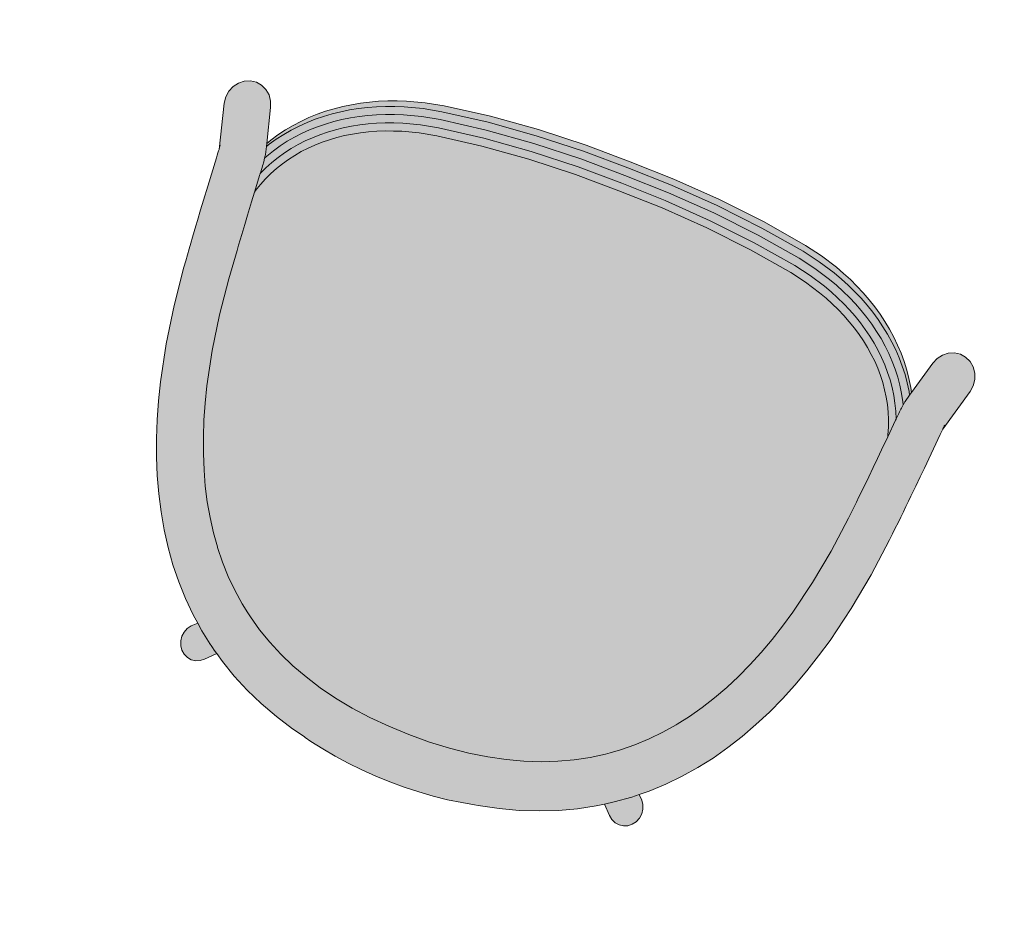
# Model space of a CAD drawing. Header units: millimetres. Extents: x 31882 to 271790, y -35693 to 24917.
# Tile 5 of 256: x 38140 to 38781, y 8426 to 9016. Entities that reach past the tile are written whole.
import ezdxf

# ---------------------------------------------------------------- set-up
doc = ezdxf.new("R2010")
doc.units = ezdxf.units.MM
doc.header["$MEASUREMENT"] = 0
for name, color, linetype, lineweight in [('02_Elevation 00', 8, 'Continuous', 9), ('08_Hatch', 140, 'Continuous', 9), ('@00 Furniture', 14, 'Continuous', 15)]:
    doc.layers.add(name, color=color, linetype=linetype, lineweight=lineweight)

# ---------------------------------------------------------------- blocks, each defined once
blk = doc.blocks.new('bar chair')
at = {"layer": '08_Hatch', "true_color": 0xffffff}
h = blk.add_hatch(color=7, dxfattribs=at)
h.dxf.hatch_style = 1
h.paths.add_polyline_path([(9242.5, 11904.13), (9232.37, 11900.29), (9222.53, 11896.11), (9213.02, 11891.6), (9203.84, 11886.73), (9195.01, 11881.5), (9186.53, 11875.91), (9178.43, 11869.94), (9170.71, 11863.58), (9163.37, 11856.81), (9156.44, 11849.64), (9149.92, 11842.03), (9145.71, 11836.48), (9143.81, 11833.97), (9138.14, 11825.45), (9132.91, 11816.44), (9128.14, 11806.93), (9123.84, 11796.89), (9120.04, 11786.31), (9116.74, 11775.16), (9113.98, 11763.43), (9111.76, 11751.09), (9110.13, 11738.14), (9109.09, 11724.56), (9108.67, 11710.34), (9108.89, 11696.11), (9109.74, 11682.51), (9111.2, 11669.54), (9113.23, 11657.17), (9115.84, 11645.4), (9118.97, 11634.21), (9122.63, 11623.57), (9126.79, 11613.48), (9131.43, 11603.9), (9136.53, 11594.82), (9142.08, 11586.22), (9143.94, 11583.7), (9148.08, 11578.08), (9154.49, 11570.38), (9161.32, 11563.11), (9168.56, 11556.24), (9176.2, 11549.78), (9176.68, 11549.41), (9184.22, 11543.69), (9192.61, 11537.98), (9201.37, 11532.63), (9210.48, 11527.63), (9219.93, 11522.99), (9229.7, 11518.68), (9239.78, 11514.7), (9250.16, 11511.04), (9260.81, 11507.7), (9271.6, 11504.7), (9294.26, 11499.49), (9317.6, 11495.45), (9341.77, 11492.44), (9345.52, 11492.06), (9349.4, 11491.68), (9353.23, 11491.31), (9357.01, 11490.95), (9360.73, 11490.6), (9364.39, 11490.27), (9367.98, 11489.94), (9371.51, 11489.63), (9378.32, 11489.05), (9384.78, 11488.5), (9390.87, 11488.01), (9400.24, 11487.26), (9401.46, 11487.57), (9406.25, 11489.06), (9410.9, 11490.79), (9415.42, 11492.76), (9419.8, 11494.95), (9424.05, 11497.36), (9428.16, 11500), (9432.14, 11502.85), (9435.97, 11505.9), (9439.67, 11509.16), (9443.23, 11512.62), (9446.65, 11516.28), (9449.92, 11520.11), (9453.04, 11524.13), (9456.01, 11528.33), (9458.83, 11532.69), (9461.49, 11537.22), (9463.99, 11541.9), (9466.33, 11546.73), (9468.5, 11551.71), (9470.51, 11556.81), (9472.32, 11561.99), (9475.49, 11572.88), (9477.94, 11584.14), (9482.47, 11613.89), (9485.74, 11645.59), (9487.64, 11677.41), (9488.1, 11707.69), (9488.06, 11737.96), (9486.61, 11769.81), (9483.78, 11801.55), (9479.67, 11831.37), (9477.38, 11842.66), (9474.36, 11853.59), (9472.61, 11858.79), (9470.68, 11863.92), (9468.58, 11868.93), (9466.3, 11873.79), (9463.87, 11878.51), (9461.27, 11883.07), (9458.52, 11887.47), (9455.6, 11891.71), (9452.54, 11895.77), (9449.32, 11899.66), (9445.96, 11903.36), (9442.45, 11906.86), (9438.8, 11910.18), (9435, 11913.29), (9431.07, 11916.19), (9426.99, 11918.88), (9422.78, 11921.36), (9418.43, 11923.61), (9413.94, 11925.64), (9409.31, 11927.43), (9404.54, 11928.99), (9403.32, 11929.32), (9396.83, 11928.9), (9387.85, 11928.29), (9381.38, 11927.84), (9374.56, 11927.35), (9371.04, 11927.08), (9367.44, 11926.81), (9363.77, 11926.53), (9360.05, 11926.23), (9356.27, 11925.93), (9352.43, 11925.61), (9348.54, 11925.28), (9344.79, 11924.95), (9320.58, 11922.29), (9297.18, 11918.57), (9274.45, 11913.68), (9263.62, 11910.83), (9252.93, 11907.64)])
h.paths.add_polyline_path([(9093.53, 11807.46), (9089.15, 11795.28), (9085.38, 11782.55), (9083.3, 11773.72), (9083.06, 11772.86), (9081.96, 11768.48), (9080.05, 11759.57), (9078.47, 11750.27), (9077.23, 11740.71), (9076.33, 11730.95), (9075.76, 11721.05), (9075.52, 11711.08), (9075.62, 11701.12), (9076.05, 11691.21), (9076.82, 11681.44), (9077.93, 11671.86), (9079.37, 11662.54), (9081.01, 11654.35), (9081.44, 11651.77), (9084.38, 11638.45), (9087.96, 11625.68), (9092.17, 11613.43), (9096.99, 11601.72), (9102.41, 11590.54), (9108.4, 11579.89), (9111.42, 11575.2), (9114.94, 11569.76), (9122.01, 11560.15), (9125.25, 11556.26), (9129.59, 11551.06), (9137.65, 11542.48), (9146.16, 11534.41), (9155.1, 11526.83), (9164.45, 11519.73), (9174.18, 11513.12), (9184.25, 11506.96), (9194.66, 11501.25), (9205.38, 11495.98), (9216.39, 11491.13), (9227.66, 11486.68), (9239.18, 11482.62), (9250.93, 11478.93), (9263.01, 11475.57), (9287.36, 11469.98), (9312.47, 11465.63), (9337.91, 11462.46), (9342.21, 11462.03), (9346.3, 11461.63), (9350.32, 11461.23), (9354.29, 11460.86), (9358.21, 11460.49), (9362.05, 11460.14), (9365.81, 11459.8), (9369.5, 11459.48), (9376.62, 11458.86), (9383.36, 11458.3), (9389.69, 11457.78), (9413.7, 11455.88), (9415.29, 11455.75), (9417.63, 11455.55), (9417.64, 11455.55), (9419.57, 11455.36), (9419.9, 11455.33), (9419.02, 11455.42), (9417.95, 11455.52), (9417.65, 11455.54), (9446.88, 11447.58), (9451.06, 11447.04), (9455.24, 11447.53), (9459.14, 11449.02), (9462.5, 11451.4), (9465.09, 11454.53), (9466.73, 11458.17), (9467.31, 11462.09), (9466.79, 11466.01), (9465.2, 11469.68), (9462.65, 11472.83), (9459.33, 11475.26), (9455.45, 11476.8), (9432.65, 11483.01), (9430.69, 11483.55), (9425.8, 11484.88), (9425.48, 11484.94), (9424.96, 11485.01), (9423.29, 11485.23), (9423.23, 11485.2), (9420.83, 11485.55), (9420.15, 11485.63), (9419.28, 11485.72), (9418.24, 11485.81), (9417.02, 11485.92), (9415.64, 11486.04), (9414.1, 11486.17), (9412.64, 11486.28), (9412.61, 11486.27), (9412.39, 11486.3), (9412.23, 11486.32), (9400.24, 11487.26), (9390.87, 11488.01), (9384.78, 11488.5), (9378.32, 11489.05), (9371.51, 11489.63), (9367.98, 11489.94), (9364.39, 11490.27), (9360.73, 11490.6), (9357.01, 11490.95), (9353.23, 11491.31), (9349.4, 11491.68), (9345.52, 11492.06), (9341.77, 11492.44), (9317.6, 11495.45), (9294.26, 11499.49), (9271.6, 11504.7), (9260.81, 11507.7), (9250.16, 11511.04), (9239.78, 11514.7), (9229.7, 11518.68), (9219.93, 11522.99), (9210.48, 11527.63), (9201.37, 11532.63), (9192.61, 11537.98), (9184.22, 11543.69), (9176.68, 11549.41), (9176.2, 11549.78), (9168.56, 11556.24), (9161.32, 11563.11), (9154.49, 11570.38), (9148.08, 11578.08), (9143.94, 11583.7), (9142.08, 11586.22), (9136.53, 11594.82), (9131.43, 11603.9), (9126.79, 11613.48), (9122.63, 11623.57), (9118.97, 11634.21), (9115.84, 11645.4), (9113.23, 11657.17), (9111.2, 11669.54), (9109.74, 11682.51), (9108.89, 11696.11), (9108.67, 11710.34), (9109.09, 11724.56), (9110.13, 11738.14), (9111.76, 11751.09), (9113.98, 11763.43), (9116.74, 11775.16), (9120.04, 11786.31), (9123.84, 11796.89), (9128.14, 11806.93), (9132.91, 11816.44), (9138.14, 11825.45), (9143.81, 11833.97), (9145.71, 11836.48), (9149.92, 11842.03), (9156.44, 11849.64), (9163.37, 11856.81), (9170.71, 11863.58), (9178.43, 11869.94), (9178.93, 11870.3), (9186.53, 11875.91), (9195.01, 11881.5), (9203.84, 11886.73), (9213.02, 11891.6), (9222.53, 11896.11), (9232.37, 11900.29), (9242.5, 11904.13), (9252.93, 11907.64), (9263.62, 11910.83), (9274.45, 11913.68), (9297.18, 11918.57), (9320.58, 11922.29), (9344.79, 11924.95), (9348.54, 11925.28), (9352.43, 11925.61), (9356.27, 11925.93), (9360.05, 11926.23), (9363.77, 11926.53), (9367.44, 11926.81), (9371.04, 11927.08), (9374.56, 11927.35), (9381.38, 11927.84), (9387.85, 11928.29), (9396.83, 11928.9), (9403.32, 11929.32), (9415.32, 11930.09), (9416.35, 11930.16), (9416.36, 11930.16), (9417.2, 11930.22), (9418.74, 11930.32), (9420.12, 11930.42), (9421.34, 11930.51), (9422.39, 11930.6), (9423.25, 11930.67), (9423.94, 11930.74), (9426.38, 11931.04), (9428.08, 11931.22), (9428.6, 11931.29), (9428.92, 11931.35), (9433.82, 11932.61), (9435.78, 11933.11), (9458.67, 11939.01), (9462.58, 11940.49), (9465.94, 11942.87), (9468.52, 11945.99), (9470.16, 11949.63), (9470.74, 11953.55), (9470.22, 11957.48), (9468.63, 11961.15), (9466.09, 11964.3), (9462.76, 11966.74), (9458.88, 11968.28), (9454.7, 11968.83), (9450.52, 11968.35), (9421.18, 11960.79), (9421.48, 11960.81), (9423.1, 11960.94), (9423.43, 11960.98), (9422.55, 11960.9), (9421.17, 11960.79), (9421.18, 11960.79), (9420.23, 11960.72), (9418.81, 11960.62), (9417.22, 11960.51), (9415.47, 11960.39), (9396.18, 11959.14), (9386.85, 11958.51), (9380.1, 11958.04), (9372.98, 11957.53), (9369.29, 11957.25), (9365.52, 11956.97), (9361.67, 11956.67), (9357.75, 11956.36), (9353.78, 11956.04), (9349.75, 11955.7), (9345.66, 11955.36), (9341.35, 11954.98), (9315.86, 11952.17), (9290.69, 11948.17), (9266.27, 11942.92), (9254.15, 11939.73), (9242.35, 11936.21), (9230.77, 11932.31), (9219.44, 11928.02), (9208.37, 11923.32), (9197.58, 11918.2), (9187.09, 11912.63), (9176.92, 11906.62), (9167.11, 11900.14), (9157.66, 11893.18), (9148.61, 11885.73), (9139.99, 11877.77), (9131.81, 11869.31), (9127.88, 11864.72), (9124.11, 11860.32), (9117.87, 11852.21), (9117.26, 11851.34), (9116.9, 11850.81), (9116.4, 11850.13), (9115.29, 11848.5), (9113.94, 11846.39), (9113.73, 11846.04), (9113.72, 11846.04), (9110.22, 11840.77), (9104.08, 11830.2), (9098.51, 11819.1)])
h.paths.add_polyline_path([(9111.42, 11575.2), (9105.62, 11569.52), (9103.7, 11567.21), (9102.48, 11564.51), (9102.06, 11561.61), (9102.44, 11558.7), (9103.62, 11555.98), (9105.51, 11553.64), (9107.97, 11551.84), (9110.85, 11550.7), (9113.95, 11550.29), (9117.05, 11550.65), (9119.95, 11551.75), (9122.44, 11553.51), (9125.25, 11556.26), (9122.01, 11560.15), (9114.94, 11569.76)], flags=17)
h.paths.add_polyline_path([(9116.19, 11871.32), (9113.09, 11870.96), (9110.19, 11869.86), (9107.7, 11868.09), (9105.78, 11865.78), (9104.57, 11863.08), (9104.14, 11860.17), (9104.53, 11857.27), (9105.7, 11854.55), (9107.59, 11852.22), (9113.72, 11846.04), (9113.76, 11846.09), (9113.94, 11846.39), (9115.29, 11848.5), (9116.4, 11850.13), (9116.9, 11850.81), (9117.26, 11851.34), (9117.87, 11852.21), (9124.11, 11860.32), (9127.88, 11864.72), (9124.63, 11867.99), (9122.17, 11869.78), (9119.29, 11870.92)], flags=17)
h.paths.add_polyline_path([(9484.86, 11832.14), (9482.51, 11843.73), (9479.41, 11854.94), (9477.6, 11860.34), (9475.6, 11865.64), (9473.43, 11870.81), (9471.08, 11875.85), (9468.55, 11880.74), (9465.86, 11885.47), (9462.99, 11890.05), (9459.96, 11894.46), (9456.76, 11898.7), (9453.4, 11902.76), (9449.87, 11906.64), (9446.19, 11910.32), (9442.35, 11913.8), (9438.35, 11917.08), (9434.2, 11920.14), (9429.9, 11922.98), (9425.44, 11925.6), (9420.84, 11927.99), (9416.08, 11930.14), (9415.73, 11930.12), (9415.32, 11930.09), (9403.32, 11929.32), (9404.54, 11928.99), (9409.31, 11927.43), (9413.94, 11925.64), (9418.43, 11923.61), (9422.78, 11921.36), (9426.99, 11918.88), (9431.07, 11916.19), (9435, 11913.29), (9438.8, 11910.18), (9442.45, 11906.86), (9445.96, 11903.36), (9449.32, 11899.66), (9452.54, 11895.77), (9455.6, 11891.71), (9458.52, 11887.47), (9461.27, 11883.07), (9463.87, 11878.51), (9466.3, 11873.79), (9468.58, 11868.93), (9470.68, 11863.92), (9472.61, 11858.79), (9474.36, 11853.59), (9477.38, 11842.66), (9479.67, 11831.37), (9483.78, 11801.55), (9486.61, 11769.81), (9488.06, 11737.96), (9488.1, 11707.69), (9487.64, 11677.41), (9485.74, 11645.59), (9482.47, 11613.89), (9477.94, 11584.14), (9475.49, 11572.88), (9472.32, 11561.99), (9470.51, 11556.81), (9468.5, 11551.71), (9466.33, 11546.73), (9463.99, 11541.9), (9461.49, 11537.22), (9458.83, 11532.69), (9456.01, 11528.33), (9453.04, 11524.13), (9449.92, 11520.11), (9446.65, 11516.28), (9443.23, 11512.62), (9439.67, 11509.16), (9435.97, 11505.9), (9432.14, 11502.85), (9428.16, 11500), (9424.05, 11497.36), (9419.8, 11494.95), (9415.42, 11492.76), (9410.9, 11490.79), (9406.25, 11489.06), (9401.46, 11487.57), (9400.24, 11487.26), (9412.23, 11486.32), (9412.39, 11486.3), (9412.61, 11486.27), (9412.64, 11486.28), (9412.98, 11486.26), (9417.77, 11488.34), (9422.41, 11490.67), (9426.9, 11493.22), (9431.24, 11496.01), (9435.44, 11499.01), (9439.48, 11502.23), (9443.37, 11505.66), (9447.1, 11509.29), (9450.68, 11513.11), (9454.1, 11517.12), (9457.35, 11521.32), (9460.45, 11525.69), (9463.38, 11530.23), (9466.14, 11534.93), (9468.73, 11539.78), (9471.15, 11544.78), (9473.4, 11549.92), (9475.47, 11555.19), (9477.36, 11560.57), (9480.61, 11571.73), (9483.12, 11583.29), (9487.69, 11613.3), (9490.98, 11645.21), (9492.89, 11677.24), (9493.35, 11707.65), (9493.31, 11738.07), (9491.85, 11770.12), (9489.01, 11802.07)])
h.paths.add_polyline_path([(9490.32, 11832.95), (9487.9, 11844.86), (9484.73, 11856.37), (9482.84, 11861.98), (9480.78, 11867.46), (9478.53, 11872.8), (9476.1, 11878.01), (9473.48, 11883.08), (9470.68, 11888), (9467.7, 11892.77), (9464.54, 11897.36), (9461.2, 11901.79), (9457.69, 11906.03), (9454, 11910.09), (9450.13, 11913.96), (9446.09, 11917.62), (9441.88, 11921.07), (9437.5, 11924.3), (9432.96, 11927.3), (9428.25, 11930.07), (9426.38, 11931.04), (9423.94, 11930.74), (9423.25, 11930.67), (9422.39, 11930.6), (9421.34, 11930.51), (9420.12, 11930.42), (9418.74, 11930.32), (9417.2, 11930.22), (9416.73, 11930.19), (9416.36, 11930.16), (9416.08, 11930.14), (9420.84, 11927.99), (9425.44, 11925.6), (9429.9, 11922.98), (9434.2, 11920.14), (9438.35, 11917.08), (9442.35, 11913.8), (9446.19, 11910.32), (9449.87, 11906.64), (9453.4, 11902.76), (9456.76, 11898.7), (9459.96, 11894.46), (9462.99, 11890.05), (9465.86, 11885.47), (9468.55, 11880.74), (9471.08, 11875.85), (9473.43, 11870.81), (9475.6, 11865.64), (9477.6, 11860.34), (9479.41, 11854.94), (9482.51, 11843.73), (9484.86, 11832.14), (9489.01, 11802.07), (9491.85, 11770.12), (9493.31, 11738.07), (9493.35, 11707.65), (9492.89, 11677.24), (9490.98, 11645.21), (9487.69, 11613.3), (9483.12, 11583.29), (9480.61, 11571.73), (9477.36, 11560.57), (9475.47, 11555.19), (9473.4, 11549.92), (9471.15, 11544.78), (9468.73, 11539.78), (9466.14, 11534.93), (9463.38, 11530.23), (9460.45, 11525.69), (9457.35, 11521.32), (9454.1, 11517.12), (9450.68, 11513.11), (9447.1, 11509.29), (9443.37, 11505.66), (9439.48, 11502.23), (9435.44, 11499.01), (9431.24, 11496.01), (9426.9, 11493.22), (9422.41, 11490.67), (9417.77, 11488.34), (9412.98, 11486.26), (9413.27, 11486.23), (9413.63, 11486.2), (9414.1, 11486.17), (9415.64, 11486.04), (9417.02, 11485.92), (9418.24, 11485.81), (9419.28, 11485.72), (9420.15, 11485.63), (9420.83, 11485.55), (9423.23, 11485.2), (9425.15, 11486.16), (9429.9, 11488.86), (9434.49, 11491.8), (9438.91, 11494.97), (9443.17, 11498.36), (9447.25, 11501.97), (9451.17, 11505.77), (9454.92, 11509.78), (9458.49, 11513.98), (9461.89, 11518.36), (9465.12, 11522.91), (9468.16, 11527.63), (9471.03, 11532.51), (9473.72, 11537.54), (9476.23, 11542.72), (9478.55, 11548.03), (9480.69, 11553.48), (9482.65, 11559.07), (9485.99, 11570.52), (9488.57, 11582.4), (9493.18, 11612.68), (9496.49, 11644.81), (9498.42, 11677.05), (9498.88, 11707.61), (9498.84, 11738.17), (9497.37, 11770.44), (9494.51, 11802.61)])
h.paths.add_polyline_path([(9495.51, 11833.72), (9493.03, 11845.94), (9489.78, 11857.72), (9487.83, 11863.54), (9485.7, 11869.18), (9483.38, 11874.69), (9480.87, 11880.07), (9478.16, 11885.31), (9475.27, 11890.41), (9472.18, 11895.34), (9468.89, 11900.12), (9465.42, 11904.72), (9461.76, 11909.14), (9457.91, 11913.38), (9453.87, 11917.41), (9449.65, 11921.24), (9445.24, 11924.86), (9440.64, 11928.25), (9435.87, 11931.4), (9433.82, 11932.61), (9428.92, 11931.35), (9428.6, 11931.29), (9428.08, 11931.22), (9426.38, 11931.04), (9428.25, 11930.07), (9432.96, 11927.3), (9437.5, 11924.3), (9441.88, 11921.07), (9446.09, 11917.62), (9450.13, 11913.96), (9454, 11910.09), (9457.69, 11906.03), (9461.2, 11901.79), (9464.54, 11897.36), (9467.7, 11892.77), (9470.68, 11888), (9473.48, 11883.08), (9476.1, 11878.01), (9478.53, 11872.8), (9480.78, 11867.46), (9482.84, 11861.98), (9484.73, 11856.37), (9487.9, 11844.86), (9490.32, 11832.95), (9494.51, 11802.61), (9497.37, 11770.44), (9498.84, 11738.17), (9498.88, 11707.61), (9498.42, 11677.05), (9496.49, 11644.81), (9493.18, 11612.68), (9488.57, 11582.4), (9485.99, 11570.52), (9482.65, 11559.07), (9480.69, 11553.48), (9478.55, 11548.03), (9476.23, 11542.72), (9473.72, 11537.54), (9471.03, 11532.51), (9468.16, 11527.63), (9465.12, 11522.91), (9461.89, 11518.36), (9458.49, 11513.98), (9454.92, 11509.78), (9451.17, 11505.77), (9447.25, 11501.97), (9443.17, 11498.36), (9438.91, 11494.97), (9434.49, 11491.8), (9429.9, 11488.86), (9425.15, 11486.16), (9423.29, 11485.23), (9424.96, 11485.01), (9425.48, 11484.94), (9425.8, 11484.88), (9430.69, 11483.55), (9432.75, 11484.72), (9437.57, 11487.81), (9442.21, 11491.13), (9446.67, 11494.69), (9450.95, 11498.46), (9455.04, 11502.44), (9458.95, 11506.62), (9462.67, 11510.99), (9466.21, 11515.54), (9469.56, 11520.27), (9472.72, 11525.16), (9475.69, 11530.21), (9478.46, 11535.42), (9481.05, 11540.76), (9483.45, 11546.24), (9485.65, 11551.85), (9487.69, 11557.64), (9491.1, 11569.38), (9493.75, 11581.56), (9498.4, 11612.09), (9501.73, 11644.43), (9503.67, 11676.87), (9504.13, 11707.57), (9504.1, 11738.28), (9502.61, 11770.74), (9499.74, 11803.13)])
h.paths.add_polyline_path([(9499.64, 11833.69), (9497.11, 11845.91), (9493.79, 11857.69), (9491.8, 11863.51), (9489.63, 11869.15), (9487.26, 11874.66), (9484.7, 11880.05), (9481.94, 11885.29), (9478.98, 11890.38), (9475.83, 11895.32), (9472.48, 11900.09), (9468.94, 11904.7), (9465.2, 11909.12), (9461.28, 11913.35), (9457.16, 11917.39), (9452.85, 11921.22), (9448.35, 11924.84), (9443.66, 11928.23), (9438.79, 11931.38), (9435.78, 11933.11), (9433.82, 11932.61), (9435.87, 11931.4), (9440.64, 11928.25), (9445.24, 11924.86), (9449.65, 11921.24), (9453.87, 11917.41), (9457.91, 11913.38), (9461.76, 11909.14), (9465.42, 11904.72), (9468.89, 11900.12), (9472.18, 11895.34), (9475.27, 11890.41), (9478.16, 11885.31), (9480.87, 11880.07), (9483.38, 11874.69), (9485.7, 11869.18), (9487.83, 11863.54), (9489.78, 11857.72), (9493.03, 11845.94), (9495.51, 11833.72), (9499.74, 11803.13), (9502.61, 11770.74), (9504.1, 11738.28), (9504.13, 11707.57), (9503.67, 11676.87), (9501.73, 11644.43), (9498.4, 11612.09), (9493.75, 11581.56), (9491.1, 11569.38), (9487.69, 11557.64), (9485.65, 11551.85), (9483.45, 11546.24), (9481.05, 11540.76), (9478.46, 11535.42), (9475.69, 11530.21), (9472.72, 11525.16), (9469.56, 11520.27), (9466.21, 11515.54), (9462.67, 11510.99), (9458.95, 11506.62), (9455.04, 11502.44), (9450.95, 11498.46), (9446.67, 11494.69), (9442.21, 11491.13), (9437.57, 11487.81), (9432.75, 11484.72), (9430.69, 11483.55), (9432.65, 11483.01), (9435.67, 11484.7), (9440.59, 11487.79), (9445.32, 11491.11), (9449.87, 11494.66), (9454.23, 11498.43), (9458.41, 11502.41), (9462.39, 11506.59), (9466.19, 11510.96), (9469.8, 11515.52), (9473.21, 11520.24), (9476.43, 11525.14), (9479.46, 11530.19), (9482.29, 11535.39), (9484.93, 11540.74), (9487.38, 11546.22), (9489.62, 11551.83), (9491.7, 11557.62), (9495.18, 11569.35), (9497.88, 11581.53), (9502.62, 11612.06), (9506.01, 11644.4), (9507.98, 11676.84), (9508.45, 11707.54), (9508.41, 11738.25), (9506.89, 11770.71), (9503.95, 11803.1)])
at = {"layer": '@00 Furniture'}
for p, q in [((9421.18, 11960.79, 0), (9450.52, 11968.35, 0)), ((9450.52, 11968.35, 0), (9454.7, 11968.83, 0)), ((9454.7, 11968.83, 0), (9458.88, 11968.28, 0)), ((9462.76, 11966.74, 0), (9458.88, 11968.28, 0)), ((9466.09, 11964.3, 0), (9462.76, 11966.74, 0)), ((9380.1, 11958.04, 0), (9386.85, 11958.51, 0)), ((9396.18, 11959.14, 0), (9386.85, 11958.51, 0)), ((9415.47, 11960.39, 0), (9396.18, 11959.14, 0)), ((9417.22, 11960.51, 0), (9415.47, 11960.39, 0)), ((9418.81, 11960.62, 0), (9417.22, 11960.51, 0)), ((9420.23, 11960.72, 0), (9418.81, 11960.62, 0)), ((9421.18, 11960.79, 0), (9420.23, 11960.72, 0)), ((9421.48, 11960.81, 0), (9421.18, 11960.79, 0)), ((9422.55, 11960.9, 0), (9421.48, 11960.81, 0)), ((9423.43, 11960.98, 0), (9422.55, 11960.9, 0)), ((9424.13, 11961.05, 0), (9423.43, 11960.98, 0)), ((9468.63, 11961.15, 0), (9466.09, 11964.3, 0)), ((9470.22, 11957.48, 0), (9468.63, 11961.15, 0)), ((9315.86, 11952.17, 0), (9290.69, 11948.17, 0)), ((9341.35, 11954.98, 0), (9315.86, 11952.17, 0)), ((9345.66, 11955.36, 0), (9341.35, 11954.98, 0)), ((9349.75, 11955.7, 0), (9345.66, 11955.36, 0)), ((9353.78, 11956.04, 0), (9349.75, 11955.7, 0)), ((9357.75, 11956.36, 0), (9353.78, 11956.04, 0)), ((9361.67, 11956.67, 0), (9357.75, 11956.36, 0)), ((9365.52, 11956.97, 0), (9361.67, 11956.67, 0)), ((9369.29, 11957.25, 0), (9365.52, 11956.97, 0)), ((9372.98, 11957.53, 0), (9369.29, 11957.25, 0)), ((9372.98, 11957.53, 0), (9380.1, 11958.04, 0)), ((9470.16, 11949.63, 0), (9470.74, 11953.55, 0)), ((9470.74, 11953.55, 0), (9470.22, 11957.48, 0)), ((9290.69, 11948.17, 0), (9266.27, 11942.92, 0)), ((9465.94, 11942.87, 0), (9468.52, 11945.99, 0)), ((9468.52, 11945.99, 0), (9470.16, 11949.63, 0)), ((9254.15, 11939.73, 0), (9242.35, 11936.21, 0)), ((9266.27, 11942.92, 0), (9254.15, 11939.73, 0)), ((9458.67, 11939.01, 0), (9462.58, 11940.49, 0)), ((9462.58, 11940.49, 0), (9465.94, 11942.87, 0)), ((9242.35, 11936.21, 0), (9230.77, 11932.31, 0)), ((9435.78, 11933.11, 0), (9433.82, 11932.61, 0)), ((9458.67, 11939.01, 0), (9435.78, 11933.11, 0)), ((9435.78, 11933.11, 0), (9438.79, 11931.38, 0)), ((9219.44, 11928.02, 0), (9208.37, 11923.32, 0)), ((9230.77, 11932.31, 0), (9219.44, 11928.02, 0)), ((9360.05, 11926.23, 0), (9363.77, 11926.53, 0)), ((9363.77, 11926.53, 0), (9367.44, 11926.81, 0)), ((9367.44, 11926.81, 0), (9371.04, 11927.08, 0)), ((9371.04, 11927.08, 0), (9374.56, 11927.35, 0)), ((9374.56, 11927.35, 0), (9381.38, 11927.84, 0)), ((9381.38, 11927.84, 0), (9387.85, 11928.29, 0)), ((9396.83, 11928.9, 0), (9387.85, 11928.29, 0)), ((9403.32, 11929.32, 0), (9396.83, 11928.9, 0)), ((9415.32, 11930.09, 0), (9403.32, 11929.32, 0)), ((9403.32, 11929.32, 0), (9404.54, 11928.99, 0)), ((9404.54, 11928.99, 0), (9409.31, 11927.43, 0)), ((9409.31, 11927.43, 0), (9413.94, 11925.64, 0)), ((9415.32, 11930.09, 0), (9415.73, 11930.12, 0)), ((9415.73, 11930.12, 0), (9416.08, 11930.14, 0)), ((9416.08, 11930.14, 0), (9416.36, 11930.16, 0)), ((9416.08, 11930.14, 0), (9420.84, 11927.99, 0)), ((9416.36, 11930.16, 0), (9416.73, 11930.19, 0)), ((9416.73, 11930.19, 0), (9417.2, 11930.22, 0)), ((9417.2, 11930.22, 0), (9418.74, 11930.32, 0)), ((9418.74, 11930.32, 0), (9420.12, 11930.42, 0)), ((9420.12, 11930.42, 0), (9421.34, 11930.51, 0)), ((9420.84, 11927.99, 0), (9425.44, 11925.6, 0)), ((9421.34, 11930.51, 0), (9422.39, 11930.6, 0)), ((9422.39, 11930.6, 0), (9423.25, 11930.67, 0)), ((9423.25, 11930.67, 0), (9423.94, 11930.74, 0)), ((9423.94, 11930.74, 0), (9426.38, 11931.04, 0)), ((9426.38, 11931.04, 0), (9428.08, 11931.22, 0)), ((9428.25, 11930.07, 0), (9426.38, 11931.04, 0)), ((9428.6, 11931.29, 0), (9428.08, 11931.22, 0)), ((9432.96, 11927.3, 0), (9428.25, 11930.07, 0)), ((9428.92, 11931.35, 0), (9428.6, 11931.29, 0)), ((9433.82, 11932.61, 0), (9428.92, 11931.35, 0)), ((9437.5, 11924.3, 0), (9432.96, 11927.3, 0)), ((9433.82, 11932.61, 0), (9435.87, 11931.4, 0)), ((9435.87, 11931.4, 0), (9440.64, 11928.25, 0)), ((9438.79, 11931.38, 0), (9443.66, 11928.23, 0)), ((9440.64, 11928.25, 0), (9445.24, 11924.86, 0)), ((9443.66, 11928.23, 0), (9448.35, 11924.84, 0)), ((9208.37, 11923.32, 0), (9197.58, 11918.2, 0)), ((9297.18, 11918.57, 0), (9320.58, 11922.29, 0)), ((9320.58, 11922.29, 0), (9344.79, 11924.95, 0)), ((9344.79, 11924.95, 0), (9348.54, 11925.28, 0)), ((9348.54, 11925.28, 0), (9352.43, 11925.61, 0)), ((9352.43, 11925.61, 0), (9356.27, 11925.93, 0)), ((9356.27, 11925.93, 0), (9360.05, 11926.23, 0)), ((9413.94, 11925.64, 0), (9418.43, 11923.61, 0)), ((9418.43, 11923.61, 0), (9422.78, 11921.36, 0)), ((9422.78, 11921.36, 0), (9426.99, 11918.88, 0)), ((9425.44, 11925.6, 0), (9429.9, 11922.98, 0)), ((9429.9, 11922.98, 0), (9434.2, 11920.14, 0)), ((9434.2, 11920.14, 0), (9438.35, 11917.08, 0)), ((9441.88, 11921.07, 0), (9437.5, 11924.3, 0)), ((9446.09, 11917.62, 0), (9441.88, 11921.07, 0)), ((9445.24, 11924.86, 0), (9449.65, 11921.24, 0)), ((9448.35, 11924.84, 0), (9452.85, 11921.22, 0)), ((9449.65, 11921.24, 0), (9453.87, 11917.41, 0)), ((9452.85, 11921.22, 0), (9457.16, 11917.39, 0)), ((9197.58, 11918.2, 0), (9187.09, 11912.63, 0)), ((9263.62, 11910.83, 0), (9274.45, 11913.68, 0)), ((9274.45, 11913.68, 0), (9297.18, 11918.57, 0)), ((9426.99, 11918.88, 0), (9431.07, 11916.19, 0)), ((9431.07, 11916.19, 0), (9435, 11913.29, 0)), ((9438.35, 11917.08, 0), (9442.35, 11913.8, 0)), ((9442.35, 11913.8, 0), (9446.19, 11910.32, 0)), ((9450.13, 11913.96, 0), (9446.09, 11917.62, 0)), ((9454, 11910.09, 0), (9450.13, 11913.96, 0)), ((9453.87, 11917.41, 0), (9457.91, 11913.38, 0)), ((9457.16, 11917.39, 0), (9461.28, 11913.35, 0)), ((9187.09, 11912.63, 0), (9176.92, 11906.62, 0)), ((9242.5, 11904.13, 0), (9252.93, 11907.64, 0)), ((9252.93, 11907.64, 0), (9263.62, 11910.83, 0)), ((9435, 11913.29, 0), (9438.8, 11910.18, 0)), ((9438.8, 11910.18, 0), (9442.45, 11906.86, 0)), ((9446.19, 11910.32, 0), (9449.87, 11906.64, 0)), ((9457.69, 11906.03, 0), (9454, 11910.09, 0)), ((9457.91, 11913.38, 0), (9461.76, 11909.14, 0)), ((9461.28, 11913.35, 0), (9465.2, 11909.12, 0)), ((9461.76, 11909.14, 0), (9465.42, 11904.72, 0)), ((9465.2, 11909.12, 0), (9468.94, 11904.7, 0)), ((9176.92, 11906.62, 0), (9167.11, 11900.14, 0)), ((9232.37, 11900.29, 0), (9242.5, 11904.13, 0)), ((9442.45, 11906.86, 0), (9445.96, 11903.36, 0)), ((9445.96, 11903.36, 0), (9449.32, 11899.66, 0)), ((9449.87, 11906.64, 0), (9453.4, 11902.76, 0)), ((9453.4, 11902.76, 0), (9456.76, 11898.7, 0)), ((9461.2, 11901.79, 0), (9457.69, 11906.03, 0)), ((9464.54, 11897.36, 0), (9461.2, 11901.79, 0)), ((9465.42, 11904.72, 0), (9468.89, 11900.12, 0)), ((9468.94, 11904.7, 0), (9472.48, 11900.09, 0)), ((9167.11, 11900.14, 0), (9157.66, 11893.18, 0)), ((9213.02, 11891.6, 0), (9222.53, 11896.11, 0)), ((9222.53, 11896.11, 0), (9232.37, 11900.29, 0)), ((9449.32, 11899.66, 0), (9452.54, 11895.77, 0)), ((9452.54, 11895.77, 0), (9455.6, 11891.71, 0)), ((9456.76, 11898.7, 0), (9459.96, 11894.46, 0)), ((9459.96, 11894.46, 0), (9462.99, 11890.05, 0)), ((9467.7, 11892.77, 0), (9464.54, 11897.36, 0)), ((9468.89, 11900.12, 0), (9472.18, 11895.34, 0)), ((9472.18, 11895.34, 0), (9475.27, 11890.41, 0)), ((9472.48, 11900.09, 0), (9475.83, 11895.32, 0)), ((9475.83, 11895.32, 0), (9478.98, 11890.38, 0)), ((9157.66, 11893.18, 0), (9148.61, 11885.73, 0)), ((9203.84, 11886.73, 0), (9213.02, 11891.6, 0)), ((9455.6, 11891.71, 0), (9458.52, 11887.47, 0)), ((9462.99, 11890.05, 0), (9465.86, 11885.47, 0)), ((9470.68, 11888, 0), (9467.7, 11892.77, 0)), ((9473.48, 11883.08, 0), (9470.68, 11888, 0)), ((9475.27, 11890.41, 0), (9478.16, 11885.31, 0)), ((9478.98, 11890.38, 0), (9481.94, 11885.29, 0)), ((9148.61, 11885.73, 0), (9139.99, 11877.77, 0)), ((9195.01, 11881.5, 0), (9203.84, 11886.73, 0)), ((9458.52, 11887.47, 0), (9461.27, 11883.07, 0)), ((9461.27, 11883.07, 0), (9463.87, 11878.51, 0)), ((9465.86, 11885.47, 0), (9468.55, 11880.74, 0)), ((9476.1, 11878.01, 0), (9473.48, 11883.08, 0)), ((9478.16, 11885.31, 0), (9480.87, 11880.07, 0)), ((9481.94, 11885.29, 0), (9484.7, 11880.05, 0)), ((9139.99, 11877.77, 0), (9131.81, 11869.31, 0)), ((9178.93, 11870.3, 0), (9186.53, 11875.91, 0)), ((9186.53, 11875.91, 0), (9195.01, 11881.5, 0)), ((9463.87, 11878.51, 0), (9466.3, 11873.79, 0)), ((9468.55, 11880.74, 0), (9471.08, 11875.85, 0)), ((9471.08, 11875.85, 0), (9473.43, 11870.81, 0)), ((9478.53, 11872.8, 0), (9476.1, 11878.01, 0)), ((9480.87, 11880.07, 0), (9483.38, 11874.69, 0)), ((9484.7, 11880.05, 0), (9487.26, 11874.66, 0)), ((9110.19, 11869.86, 0), (9107.7, 11868.09, 0)), ((9113.09, 11870.96, 0), (9110.19, 11869.86, 0)), ((9113.09, 11870.96, 0), (9116.19, 11871.32, 0)), ((9116.19, 11871.32, 0), (9119.29, 11870.92, 0)), ((9122.17, 11869.78, 0), (9119.29, 11870.92, 0)), ((9124.63, 11867.99, 0), (9122.17, 11869.78, 0)), ((9131.81, 11869.31, 0), (9127.88, 11864.72, 0)), ((9170.71, 11863.58, 0), (9178.43, 11869.94, 0)), ((9178.43, 11869.94, 0), (9178.93, 11870.3, 0)), ((9466.3, 11873.79, 0), (9468.58, 11868.93, 0)), ((9468.58, 11868.93, 0), (9470.68, 11863.92, 0)), ((9473.43, 11870.81, 0), (9475.6, 11865.64, 0)), ((9480.78, 11867.46, 0), (9478.53, 11872.8, 0)), ((9483.38, 11874.69, 0), (9485.7, 11869.18, 0)), ((9485.7, 11869.18, 0), (9487.83, 11863.54, 0)), ((9487.26, 11874.66, 0), (9489.63, 11869.15, 0)), ((9489.63, 11869.15, 0), (9491.8, 11863.51, 0)), ((9104.57, 11863.08, 0), (9104.14, 11860.17, 0)), ((9105.78, 11865.78, 0), (9104.57, 11863.08, 0)), ((9107.7, 11868.09, 0), (9105.78, 11865.78, 0)), ((9127.88, 11864.72, 0), (9124.11, 11860.32, 0)), ((9124.63, 11867.99, 0), (9127.88, 11864.72, 0)), ((9163.37, 11856.81, 0), (9170.71, 11863.58, 0)), ((9470.68, 11863.92, 0), (9472.61, 11858.79, 0)), ((9475.6, 11865.64, 0), (9477.6, 11860.34, 0)), ((9482.84, 11861.98, 0), (9480.78, 11867.46, 0)), ((9487.83, 11863.54, 0), (9489.78, 11857.72, 0)), ((9491.8, 11863.51, 0), (9493.79, 11857.69, 0)), ((9104.14, 11860.17, 0), (9104.53, 11857.27, 0)), ((9104.53, 11857.27, 0), (9105.7, 11854.55, 0)), ((9124.11, 11860.32, 0), (9117.87, 11852.21, 0)), ((9156.44, 11849.64, 0), (9163.37, 11856.81, 0)), ((9472.61, 11858.79, 0), (9474.36, 11853.59, 0)), ((9477.6, 11860.34, 0), (9479.41, 11854.94, 0)), ((9484.73, 11856.37, 0), (9482.84, 11861.98, 0)), ((9487.9, 11844.86, 0), (9484.73, 11856.37, 0)), ((9489.78, 11857.72, 0), (9493.03, 11845.94, 0)), ((9493.79, 11857.69, 0), (9497.11, 11845.91, 0)), ((9105.7, 11854.55, 0), (9107.59, 11852.22, 0)), ((9113.72, 11846.04, 0), (9107.59, 11852.22, 0)), ((9115.29, 11848.5, 0), (9116.4, 11850.13, 0)), ((9116.9, 11850.81, 0), (9116.4, 11850.13, 0)), ((9117.26, 11851.34, 0), (9116.9, 11850.81, 0)), ((9117.26, 11851.34, 0), (9117.87, 11852.21, 0)), ((9117.87, 11852.21, 0), (9118.24, 11852.78, 0)), ((9149.92, 11842.03, 0), (9156.44, 11849.64, 0)), ((9474.36, 11853.59, 0), (9477.38, 11842.66, 0)), ((9479.41, 11854.94, 0), (9482.51, 11843.73, 0)), ((9113.72, 11846.04, 0), (9110.22, 11840.77, 0)), ((9113.76, 11846.09, 0), (9113.72, 11846.04, 0)), ((9113.76, 11846.09, 0), (9113.94, 11846.39, 0)), ((9113.94, 11846.39, 0), (9115.29, 11848.5, 0)), ((9482.51, 11843.73, 0), (9484.86, 11832.14, 0)), ((9490.32, 11832.95, 0), (9487.9, 11844.86, 0)), ((9493.03, 11845.94, 0), (9495.51, 11833.72, 0)), ((9497.11, 11845.91, 0), (9499.64, 11833.69, 0)), ((9110.22, 11840.77, 0), (9104.08, 11830.2, 0)), ((9145.71, 11836.48, 0), (9149.92, 11842.03, 0)), ((9477.38, 11842.66, 0), (9479.67, 11831.37, 0)), ((9138.14, 11825.45, 0), (9143.81, 11833.97, 0)), ((9143.81, 11833.97, 0), (9145.71, 11836.48, 0)), ((9479.67, 11831.37, 0), (9483.78, 11801.55, 0)), ((9484.86, 11832.14, 0), (9489.01, 11802.07, 0)), ((9494.51, 11802.61, 0), (9490.32, 11832.95, 0)), ((9495.51, 11833.72, 0), (9499.74, 11803.13, 0)), ((9499.64, 11833.69, 0), (9503.95, 11803.1, 0)), ((9104.08, 11830.2, 0), (9098.51, 11819.1, 0)), ((9132.91, 11816.44, 0), (9138.14, 11825.45, 0)), ((9098.51, 11819.1, 0), (9093.53, 11807.46, 0)), ((9128.14, 11806.93, 0), (9132.91, 11816.44, 0)), ((9093.53, 11807.46, 0), (9089.15, 11795.28, 0)), ((9123.84, 11796.89, 0), (9128.14, 11806.93, 0)), ((9483.78, 11801.55, 0), (9486.61, 11769.81, 0)), ((9489.01, 11802.07, 0), (9491.85, 11770.12, 0)), ((9497.37, 11770.44, 0), (9494.51, 11802.61, 0)), ((9499.74, 11803.13, 0), (9502.61, 11770.74, 0)), ((9503.95, 11803.1, 0), (9506.89, 11770.71, 0)), ((9089.15, 11795.28, 0), (9085.38, 11782.55, 0)), ((9120.04, 11786.31, 0), (9123.84, 11796.89, 0)), ((9116.74, 11775.16, 0), (9120.04, 11786.31, 0)), ((9085.38, 11782.55, 0), (9083.3, 11773.72, 0)), ((9081.96, 11768.48, 0), (9083.06, 11772.86, 0)), ((9083.06, 11772.86, 0), (9083.3, 11773.72, 0)), ((9113.98, 11763.43, 0), (9116.74, 11775.16, 0)), ((9080.05, 11759.57, 0), (9081.96, 11768.48, 0)), ((9486.61, 11769.81, 0), (9488.06, 11737.96, 0)), ((9491.85, 11770.12, 0), (9493.31, 11738.07, 0)), ((9498.84, 11738.17, 0), (9497.37, 11770.44, 0)), ((9502.61, 11770.74, 0), (9504.1, 11738.28, 0)), ((9506.89, 11770.71, 0), (9508.41, 11738.25, 0)), ((9111.76, 11751.09, 0), (9113.98, 11763.43, 0)), ((9078.47, 11750.27, 0), (9080.05, 11759.57, 0)), ((9077.23, 11740.71, 0), (9078.47, 11750.27, 0)), ((9110.13, 11738.14, 0), (9111.76, 11751.09, 0)), ((9076.33, 11730.95, 0), (9077.23, 11740.71, 0)), ((9109.09, 11724.56, 0), (9110.13, 11738.14, 0)), ((9488.06, 11737.96, 0), (9488.1, 11707.69, 0)), ((9493.31, 11738.07, 0), (9493.35, 11707.65, 0)), ((9498.88, 11707.61, 0), (9498.84, 11738.17, 0)), ((9504.1, 11738.28, 0), (9504.13, 11707.57, 0)), ((9508.41, 11738.25, 0), (9508.45, 11707.54, 0)), ((9075.76, 11721.05, 0), (9076.33, 11730.95, 0)), ((9108.67, 11710.34, 0), (9109.09, 11724.56, 0)), ((9075.52, 11711.08, 0), (9075.76, 11721.05, 0)), ((9075.62, 11701.12, 0), (9075.52, 11711.08, 0)), ((9108.89, 11696.11, 0), (9108.67, 11710.34, 0)), ((9488.1, 11707.69, 0), (9487.64, 11677.41, 0)), ((9493.35, 11707.65, 0), (9492.89, 11677.24, 0)), ((9498.42, 11677.05, 0), (9498.88, 11707.61, 0)), ((9504.13, 11707.57, 0), (9503.67, 11676.87, 0)), ((9508.45, 11707.54, 0), (9507.98, 11676.84, 0)), ((9076.05, 11691.21, 0), (9075.62, 11701.12, 0)), ((9109.74, 11682.51, 0), (9108.89, 11696.11, 0)), ((9076.82, 11681.44, 0), (9076.05, 11691.21, 0)), ((9077.93, 11671.86, 0), (9076.82, 11681.44, 0)), ((9111.2, 11669.54, 0), (9109.74, 11682.51, 0)), ((9487.64, 11677.41, 0), (9485.74, 11645.59, 0)), ((9492.89, 11677.24, 0), (9490.98, 11645.21, 0)), ((9496.49, 11644.81, 0), (9498.42, 11677.05, 0)), ((9503.67, 11676.87, 0), (9501.73, 11644.43, 0)), ((9507.98, 11676.84, 0), (9506.01, 11644.4, 0)), ((9079.37, 11662.54, 0), (9077.93, 11671.86, 0)), ((9113.23, 11657.17, 0), (9111.2, 11669.54, 0)), ((9081.01, 11654.35, 0), (9079.37, 11662.54, 0)), ((9115.84, 11645.4, 0), (9113.23, 11657.17, 0)), ((9081.01, 11654.35, 0), (9081.44, 11651.77, 0)), ((9081.44, 11651.77, 0), (9084.38, 11638.45, 0)), ((9118.97, 11634.21, 0), (9115.84, 11645.4, 0)), ((9485.74, 11645.59, 0), (9482.47, 11613.89, 0)), ((9490.98, 11645.21, 0), (9487.69, 11613.3, 0)), ((9493.18, 11612.68, 0), (9496.49, 11644.81, 0)), ((9501.73, 11644.43, 0), (9498.4, 11612.09, 0)), ((9506.01, 11644.4, 0), (9502.62, 11612.06, 0)), ((9084.38, 11638.45, 0), (9087.96, 11625.68, 0)), ((9122.63, 11623.57, 0), (9118.97, 11634.21, 0)), ((9087.96, 11625.68, 0), (9092.17, 11613.43, 0)), ((9126.79, 11613.48, 0), (9122.63, 11623.57, 0)), ((9092.17, 11613.43, 0), (9096.99, 11601.72, 0)), ((9131.43, 11603.9, 0), (9126.79, 11613.48, 0)), ((9482.47, 11613.89, 0), (9477.94, 11584.14, 0)), ((9487.69, 11613.3, 0), (9483.12, 11583.29, 0)), ((9488.57, 11582.4, 0), (9493.18, 11612.68, 0)), ((9498.4, 11612.09, 0), (9493.75, 11581.56, 0)), ((9502.62, 11612.06, 0), (9497.88, 11581.53, 0)), ((9096.99, 11601.72, 0), (9102.41, 11590.54, 0)), ((9136.53, 11594.82, 0), (9131.43, 11603.9, 0)), ((9142.08, 11586.22, 0), (9136.53, 11594.82, 0)), ((9102.41, 11590.54, 0), (9108.4, 11579.89, 0)), ((9143.94, 11583.7, 0), (9142.08, 11586.22, 0)), ((9148.08, 11578.08, 0), (9143.94, 11583.7, 0)), ((9477.94, 11584.14, 0), (9475.49, 11572.88, 0)), ((9483.12, 11583.29, 0), (9480.61, 11571.73, 0)), ((9485.99, 11570.52, 0), (9488.57, 11582.4, 0)), ((9493.75, 11581.56, 0), (9491.1, 11569.38, 0)), ((9497.88, 11581.53, 0), (9495.18, 11569.35, 0)), ((9105.62, 11569.52, 0), (9111.42, 11575.2, 0)), ((9108.4, 11579.89, 0), (9111.42, 11575.2, 0)), ((9111.42, 11575.2, 0), (9114.94, 11569.76, 0)), ((9154.49, 11570.38, 0), (9148.08, 11578.08, 0)), ((9105.62, 11569.52, 0), (9103.7, 11567.21, 0)), ((9114.94, 11569.76, 0), (9122.01, 11560.15, 0)), ((9161.32, 11563.11, 0), (9154.49, 11570.38, 0)), ((9475.49, 11572.88, 0), (9472.32, 11561.99, 0)), ((9480.61, 11571.73, 0), (9477.36, 11560.57, 0)), ((9482.65, 11559.07, 0), (9485.99, 11570.52, 0)), ((9491.1, 11569.38, 0), (9487.69, 11557.64, 0)), ((9495.18, 11569.35, 0), (9491.7, 11557.62, 0)), ((9102.48, 11564.51, 0), (9102.06, 11561.61, 0)), ((9102.06, 11561.61, 0), (9102.44, 11558.7, 0)), ((9103.7, 11567.21, 0), (9102.48, 11564.51, 0)), ((9168.56, 11556.24, 0), (9161.32, 11563.11, 0)), ((9472.32, 11561.99, 0), (9470.51, 11556.81, 0)), ((9102.44, 11558.7, 0), (9103.62, 11555.98, 0)), ((9103.62, 11555.98, 0), (9105.51, 11553.64, 0)), ((9122.01, 11560.15, 0), (9125.25, 11556.26, 0)), ((9125.25, 11556.26, 0), (9122.44, 11553.51, 0)), ((9125.25, 11556.26, 0), (9129.59, 11551.06, 0)), ((9176.2, 11549.78, 0), (9168.56, 11556.24, 0)), ((9470.51, 11556.81, 0), (9468.5, 11551.71, 0)), ((9475.47, 11555.19, 0), (9473.4, 11549.92, 0)), ((9477.36, 11560.57, 0), (9475.47, 11555.19, 0)), ((9480.69, 11553.48, 0), (9482.65, 11559.07, 0)), ((9487.69, 11557.64, 0), (9485.65, 11551.85, 0)), ((9491.7, 11557.62, 0), (9489.62, 11551.83, 0)), ((9105.51, 11553.64, 0), (9107.97, 11551.84, 0)), ((9110.85, 11550.7, 0), (9107.97, 11551.84, 0)), ((9113.95, 11550.29, 0), (9110.85, 11550.7, 0)), ((9117.05, 11550.65, 0), (9113.95, 11550.29, 0)), ((9117.05, 11550.65, 0), (9119.95, 11551.75, 0)), ((9119.95, 11551.75, 0), (9122.44, 11553.51, 0)), ((9129.59, 11551.06, 0), (9137.65, 11542.48, 0)), ((9176.68, 11549.41, 0), (9176.2, 11549.78, 0)), ((9184.22, 11543.69, 0), (9176.68, 11549.41, 0)), ((9468.5, 11551.71, 0), (9466.33, 11546.73, 0)), ((9473.4, 11549.92, 0), (9471.15, 11544.78, 0)), ((9478.55, 11548.03, 0), (9480.69, 11553.48, 0)), ((9485.65, 11551.85, 0), (9483.45, 11546.24, 0)), ((9489.62, 11551.83, 0), (9487.38, 11546.22, 0)), ((9137.65, 11542.48, 0), (9146.16, 11534.41, 0)), ((9192.61, 11537.98, 0), (9184.22, 11543.69, 0)), ((9463.99, 11541.9, 0), (9461.49, 11537.22, 0)), ((9466.33, 11546.73, 0), (9463.99, 11541.9, 0)), ((9471.15, 11544.78, 0), (9468.73, 11539.78, 0)), ((9473.72, 11537.54, 0), (9476.23, 11542.72, 0)), ((9476.23, 11542.72, 0), (9478.55, 11548.03, 0)), ((9483.45, 11546.24, 0), (9481.05, 11540.76, 0)), ((9487.38, 11546.22, 0), (9484.93, 11540.74, 0)), ((9201.37, 11532.63, 0), (9192.61, 11537.98, 0)), ((9461.49, 11537.22, 0), (9458.83, 11532.69, 0)), ((9468.73, 11539.78, 0), (9466.14, 11534.93, 0)), ((9471.03, 11532.51, 0), (9473.72, 11537.54, 0)), ((9478.46, 11535.42, 0), (9475.69, 11530.21, 0)), ((9481.05, 11540.76, 0), (9478.46, 11535.42, 0)), ((9482.29, 11535.39, 0), (9479.46, 11530.19, 0)), ((9484.93, 11540.74, 0), (9482.29, 11535.39, 0)), ((9146.16, 11534.41, 0), (9155.1, 11526.83, 0)), ((9210.48, 11527.63, 0), (9201.37, 11532.63, 0)), ((9458.83, 11532.69, 0), (9456.01, 11528.33, 0)), ((9463.38, 11530.23, 0), (9460.45, 11525.69, 0)), ((9466.14, 11534.93, 0), (9463.38, 11530.23, 0)), ((9468.16, 11527.63, 0), (9471.03, 11532.51, 0)), ((9475.69, 11530.21, 0), (9472.72, 11525.16, 0)), ((9479.46, 11530.19, 0), (9476.43, 11525.14, 0)), ((9155.1, 11526.83, 0), (9164.45, 11519.73, 0)), ((9219.93, 11522.99, 0), (9210.48, 11527.63, 0)), ((9229.7, 11518.68, 0), (9219.93, 11522.99, 0)), ((9453.04, 11524.13, 0), (9449.92, 11520.11, 0)), ((9456.01, 11528.33, 0), (9453.04, 11524.13, 0)), ((9460.45, 11525.69, 0), (9457.35, 11521.32, 0)), ((9461.89, 11518.36, 0), (9465.12, 11522.91, 0)), ((9465.12, 11522.91, 0), (9468.16, 11527.63, 0)), ((9472.72, 11525.16, 0), (9469.56, 11520.27, 0)), ((9476.43, 11525.14, 0), (9473.21, 11520.24, 0)), ((9164.45, 11519.73, 0), (9174.18, 11513.12, 0)), ((9239.78, 11514.7, 0), (9229.7, 11518.68, 0)), ((9446.65, 11516.28, 0), (9443.23, 11512.62, 0)), ((9449.92, 11520.11, 0), (9446.65, 11516.28, 0)), ((9454.1, 11517.12, 0), (9450.68, 11513.11, 0)), ((9457.35, 11521.32, 0), (9454.1, 11517.12, 0)), ((9458.49, 11513.98, 0), (9461.89, 11518.36, 0)), ((9469.56, 11520.27, 0), (9466.21, 11515.54, 0)), ((9473.21, 11520.24, 0), (9469.8, 11515.52, 0)), ((9174.18, 11513.12, 0), (9184.25, 11506.96, 0)), ((9250.16, 11511.04, 0), (9239.78, 11514.7, 0)), ((9260.81, 11507.7, 0), (9250.16, 11511.04, 0)), ((9443.23, 11512.62, 0), (9439.67, 11509.16, 0)), ((9450.68, 11513.11, 0), (9447.1, 11509.29, 0)), ((9451.17, 11505.77, 0), (9454.92, 11509.78, 0)), ((9454.92, 11509.78, 0), (9458.49, 11513.98, 0)), ((9462.67, 11510.99, 0), (9458.95, 11506.62, 0)), ((9466.19, 11510.96, 0), (9462.39, 11506.59, 0)), ((9466.21, 11515.54, 0), (9462.67, 11510.99, 0)), ((9469.8, 11515.52, 0), (9466.19, 11510.96, 0)), ((9184.25, 11506.96, 0), (9194.66, 11501.25, 0)), ((9271.6, 11504.7, 0), (9260.81, 11507.7, 0)), ((9294.26, 11499.49, 0), (9271.6, 11504.7, 0)), ((9435.97, 11505.9, 0), (9432.14, 11502.85, 0)), ((9439.67, 11509.16, 0), (9435.97, 11505.9, 0)), ((9443.37, 11505.66, 0), (9439.48, 11502.23, 0)), ((9447.1, 11509.29, 0), (9443.37, 11505.66, 0)), ((9447.25, 11501.97, 0), (9451.17, 11505.77, 0)), ((9458.95, 11506.62, 0), (9455.04, 11502.44, 0)), ((9462.39, 11506.59, 0), (9458.41, 11502.41, 0)), ((9194.66, 11501.25, 0), (9205.38, 11495.98, 0)), ((9317.6, 11495.45, 0), (9294.26, 11499.49, 0)), ((9424.05, 11497.36, 0), (9419.8, 11494.95, 0)), ((9428.16, 11500, 0), (9424.05, 11497.36, 0)), ((9432.14, 11502.85, 0), (9428.16, 11500, 0)), ((9435.44, 11499.01, 0), (9431.24, 11496.01, 0)), ((9439.48, 11502.23, 0), (9435.44, 11499.01, 0)), ((9438.91, 11494.97, 0), (9443.17, 11498.36, 0)), ((9443.17, 11498.36, 0), (9447.25, 11501.97, 0)), ((9450.95, 11498.46, 0), (9446.67, 11494.69, 0)), ((9454.23, 11498.43, 0), (9449.87, 11494.66, 0)), ((9455.04, 11502.44, 0), (9450.95, 11498.46, 0)), ((9458.41, 11502.41, 0), (9454.23, 11498.43, 0)), ((9205.38, 11495.98, 0), (9216.39, 11491.13, 0)), ((9216.39, 11491.13, 0), (9227.66, 11486.68, 0)), ((9341.77, 11492.44, 0), (9317.6, 11495.45, 0)), ((9345.52, 11492.06, 0), (9341.77, 11492.44, 0)), ((9349.4, 11491.68, 0), (9345.52, 11492.06, 0)), ((9353.23, 11491.31, 0), (9349.4, 11491.68, 0)), ((9357.01, 11490.95, 0), (9353.23, 11491.31, 0)), ((9360.73, 11490.6, 0), (9357.01, 11490.95, 0)), ((9364.39, 11490.27, 0), (9360.73, 11490.6, 0)), ((9410.9, 11490.79, 0), (9406.25, 11489.06, 0)), ((9415.42, 11492.76, 0), (9410.9, 11490.79, 0)), ((9419.8, 11494.95, 0), (9415.42, 11492.76, 0)), ((9422.41, 11490.67, 0), (9417.77, 11488.34, 0)), ((9426.9, 11493.22, 0), (9422.41, 11490.67, 0)), ((9431.24, 11496.01, 0), (9426.9, 11493.22, 0)), ((9429.9, 11488.86, 0), (9434.49, 11491.8, 0)), ((9434.49, 11491.8, 0), (9438.91, 11494.97, 0)), ((9442.21, 11491.13, 0), (9437.57, 11487.81, 0)), ((9445.32, 11491.11, 0), (9440.59, 11487.79, 0)), ((9446.67, 11494.69, 0), (9442.21, 11491.13, 0)), ((9449.87, 11494.66, 0), (9445.32, 11491.11, 0)), ((9227.66, 11486.68, 0), (9239.18, 11482.62, 0)), ((9367.98, 11489.94, 0), (9364.39, 11490.27, 0)), ((9371.51, 11489.63, 0), (9367.98, 11489.94, 0)), ((9378.32, 11489.05, 0), (9371.51, 11489.63, 0)), ((9384.78, 11488.5, 0), (9378.32, 11489.05, 0)), ((9390.87, 11488.01, 0), (9384.78, 11488.5, 0)), ((9390.87, 11488.01, 0), (9400.24, 11487.26, 0)), ((9401.46, 11487.57, 0), (9400.24, 11487.26, 0)), ((9400.24, 11487.26, 0), (9412.23, 11486.32, 0)), ((9406.25, 11489.06, 0), (9401.46, 11487.57, 0)), ((9412.39, 11486.3, 0), (9412.23, 11486.32, 0)), ((9412.61, 11486.27, 0), (9412.39, 11486.3, 0)), ((9412.64, 11486.28, 0), (9412.61, 11486.27, 0)), ((9412.98, 11486.26, 0), (9412.64, 11486.28, 0)), ((9417.77, 11488.34, 0), (9412.98, 11486.26, 0)), ((9413.27, 11486.23, 0), (9412.98, 11486.26, 0)), ((9413.63, 11486.2, 0), (9413.27, 11486.23, 0)), ((9414.1, 11486.17, 0), (9413.63, 11486.2, 0)), ((9415.64, 11486.04, 0), (9414.1, 11486.17, 0)), ((9417.02, 11485.92, 0), (9415.64, 11486.04, 0)), ((9418.24, 11485.81, 0), (9417.02, 11485.92, 0)), ((9419.28, 11485.72, 0), (9418.24, 11485.81, 0)), ((9420.15, 11485.63, 0), (9419.28, 11485.72, 0)), ((9420.83, 11485.55, 0), (9420.15, 11485.63, 0)), ((9420.83, 11485.55, 0), (9423.23, 11485.2, 0)), ((9423.23, 11485.2, 0), (9423.29, 11485.23, 0)), ((9423.29, 11485.23, 0), (9425.15, 11486.16, 0)), ((9423.29, 11485.23, 0), (9424.96, 11485.01, 0)), ((9424.96, 11485.01, 0), (9425.48, 11484.94, 0)), ((9425.15, 11486.16, 0), (9429.9, 11488.86, 0)), ((9425.48, 11484.94, 0), (9425.8, 11484.88, 0)), ((9425.8, 11484.88, 0), (9430.69, 11483.55, 0)), ((9432.75, 11484.72, 0), (9430.69, 11483.55, 0)), ((9435.67, 11484.7, 0), (9432.65, 11483.01, 0)), ((9437.57, 11487.81, 0), (9432.75, 11484.72, 0)), ((9440.59, 11487.79, 0), (9435.67, 11484.7, 0)), ((9239.18, 11482.62, 0), (9250.93, 11478.93, 0)), ((9250.93, 11478.93, 0), (9263.01, 11475.57, 0)), ((9430.69, 11483.55, 0), (9432.65, 11483.01, 0)), ((9432.65, 11483.01, 0), (9455.45, 11476.8, 0)), ((9263.01, 11475.57, 0), (9287.36, 11469.98, 0)), ((9459.33, 11475.26, 0), (9455.45, 11476.8, 0)), ((9462.65, 11472.83, 0), (9459.33, 11475.26, 0)), ((9465.2, 11469.68, 0), (9462.65, 11472.83, 0)), ((9287.36, 11469.98, 0), (9312.47, 11465.63, 0)), ((9312.47, 11465.63, 0), (9337.91, 11462.46, 0)), ((9466.79, 11466.01, 0), (9465.2, 11469.68, 0)), ((9467.31, 11462.09, 0), (9466.79, 11466.01, 0)), ((9337.91, 11462.46, 0), (9342.21, 11462.03, 0)), ((9342.21, 11462.03, 0), (9346.3, 11461.63, 0)), ((9346.3, 11461.63, 0), (9350.32, 11461.23, 0)), ((9350.32, 11461.23, 0), (9354.29, 11460.86, 0)), ((9354.29, 11460.86, 0), (9358.21, 11460.49, 0)), ((9358.21, 11460.49, 0), (9362.05, 11460.14, 0)), ((9362.05, 11460.14, 0), (9365.81, 11459.8, 0)), ((9365.81, 11459.8, 0), (9369.5, 11459.48, 0)), ((9376.62, 11458.86, 0), (9369.5, 11459.48, 0)), ((9383.36, 11458.3, 0), (9376.62, 11458.86, 0)), ((9466.73, 11458.17, 0), (9467.31, 11462.09, 0)), ((9389.69, 11457.78, 0), (9383.36, 11458.3, 0)), ((9389.69, 11457.78, 0), (9413.7, 11455.88, 0)), ((9413.7, 11455.88, 0), (9415.29, 11455.75, 0)), ((9415.29, 11455.75, 0), (9416.71, 11455.63, 0)), ((9416.71, 11455.63, 0), (9417.65, 11455.54, 0)), ((9446.88, 11447.58, 0), (9417.65, 11455.54, 0)), ((9417.65, 11455.54, 0), (9417.95, 11455.52, 0)), ((9417.95, 11455.52, 0), (9419.02, 11455.42, 0)), ((9419.02, 11455.42, 0), (9419.9, 11455.33, 0)), ((9419.9, 11455.33, 0), (9420.6, 11455.24, 0)), ((9462.5, 11451.4, 0), (9465.09, 11454.53, 0)), ((9465.09, 11454.53, 0), (9466.73, 11458.17, 0)), ((9451.06, 11447.04, 0), (9446.88, 11447.58, 0)), ((9455.24, 11447.53, 0), (9451.06, 11447.04, 0)), ((9455.24, 11447.53, 0), (9459.14, 11449.02, 0)), ((9459.14, 11449.02, 0), (9462.5, 11451.4, 0))]:
    blk.add_line(p, q, dxfattribs=at)
blk = doc.blocks.new('bar stools')
at = {"layer": '02_Elevation 00', "rotation": 69.28300357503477}
blk.add_blockref('bar chair', (17871.58, -4112.12), dxfattribs=at)

msp = doc.modelspace()

# ---------------------------------------------------------------- block references
at = {"layer": '02_Elevation 00'}
msp.add_blockref('bar stools', (28252.6, 0), dxfattribs=at)

doc.saveas('drawing.dxf')
